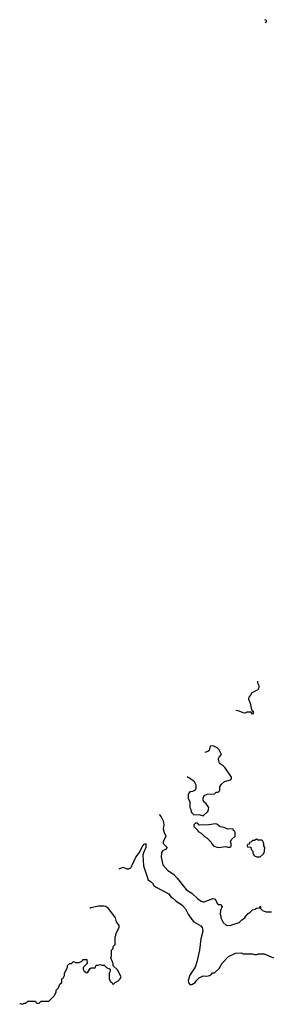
# Model space of a CAD drawing. Header units: inches. Extents: x 2380249 to 2585472, y 382747 to 546448.
# Tile 227 of 256: x 2442164 to 2444806, y 515962 to 526315. Entities that reach past the tile are written whole.
import ezdxf

# ---------------------------------------------------------------- set-up
doc = ezdxf.new("R2010")
doc.units = ezdxf.units.IN
doc.header["$MEASUREMENT"] = 0
doc.layers.add('C4541', color=7, linetype='Continuous')
doc.layers.add('C4542', color=7, linetype='Continuous')

msp = doc.modelspace()

# ---------------------------------------------------------------- linework, layer by layer
at = {"layer": 'C4541', "color": 4}
for points, elevation in [([(2444661, 519358), (2444663, 519343), (2444675, 519315), (2444675, 519290), (2444666, 519270), (2444603, 519237), (2444589, 519211), (2444569, 519190), (2444568, 519170), (2444584, 519130), (2444595, 519075), (2444606, 519046), (2444610, 519046), (2444618, 519030), (2444610, 519014), (2444594, 519034), (2444550, 519034), (2444530, 519022), (2444510, 519026), (2444470, 519044), (2444434, 519051)], 72), ([(2443924, 518359), (2443932, 518352), (2443994, 518310), (2444012, 518270), (2444012, 518232), (2444005, 518215), (2443980, 518200), (2443950, 518195), (2443932, 518170), (2443932, 518130), (2443952, 518090), (2443952, 518030), (2443962, 518010), (2443965, 517985), (2443970, 517974), (2443993, 517953), (2444050, 517958), (2444090, 517945), (2444138, 517990), (2444148, 518012), (2444149, 518030), (2444122, 518070), (2444098, 518090), (2444089, 518109), (2444089, 518131), (2444101, 518159), (2444133, 518173), (2444210, 518174), (2444227, 518193), (2444250, 518194), (2444266, 518210), (2444266, 518250), (2444283, 518277), (2444315, 518305), (2444379, 518321), (2444388, 518332), (2444389, 518350), (2444322, 518450), (2444302, 518470), (2444269, 518489), (2444261, 518501), (2444255, 518514), (2444252, 518548), (2444258, 518562), (2444282, 518590), (2444259, 518639), (2444238, 518658), (2444204, 518676), (2444170, 518678)], 72), ([(2444170, 518678), (2444165, 518675), (2444154, 518630), (2444140, 518620), (2444109, 518609), (2444108, 518609)], 72), ([(2443627, 517956), (2443650, 517934), (2443671, 517891), (2443676, 517850), (2443672, 517808), (2443681, 517770), (2443698, 517730), (2443671, 517670), (2443672, 517652), (2443712, 517610), (2443694, 517590), (2443665, 517575), (2443652, 517550), (2443651, 517509), (2443668, 517428), (2443718, 517370), (2443778, 517330), (2443818, 517290), (2443911, 517170), (2443938, 517150), (2443972, 517132), (2444030, 517075), (2444070, 517045), (2444090, 517038), (2444100, 517040), (2444194, 517074), (2444211, 517070), (2444226, 517050), (2444231, 517031), (2444250, 517012), (2444274, 517010), (2444292, 516990), (2444272, 516950), (2444271, 516910), (2444278, 516890), (2444278, 516870), (2444302, 516822), (2444333, 516793), (2444370, 516792), (2444470, 516822), (2444498, 516850), (2444528, 516870), (2444538, 516890), (2444563, 516917), (2444586, 516930), (2444610, 516954), (2444636, 516964), (2444650, 516974), (2444682, 516978), (2444690, 516994), (2444694, 516990), (2444694, 516970), (2444714, 516950), (2444730, 516942), (2444753, 516933), (2444810, 516934)], 68), ([(2443207, 517387), (2443210, 517387), (2443250, 517405), (2443290, 517385), (2443310, 517386), (2443330, 517398), (2443343, 517417), (2443384, 517510), (2443422, 517558), (2443450, 517619), (2443470, 517646), (2443490, 517652), (2443490, 517610), (2443465, 517555), (2443458, 517530), (2443463, 517417), (2443512, 517272), (2443547, 517247), (2443557, 517237), (2443571, 517210), (2443590, 517196), (2443730, 517122), (2443752, 517092), (2443770, 517082), (2443802, 517050), (2443870, 517005), (2443905, 516965), (2443932, 516910), (2443970, 516854), (2443994, 516830), (2444067, 516787), (2444081, 516770), (2444086, 516730), (2444067, 516650), (2444051, 516530), (2444023, 516410), (2444007, 516353), (2443950, 516268), (2443932, 516212), (2443938, 516190), (2443950, 516172), (2443970, 516172), (2444006, 516190), (2444018, 516210), (2444050, 516242), (2444090, 516262), (2444130, 516258), (2444156, 516264), (2444180, 516280), (2444190, 516292), (2444210, 516294), (2444260, 516340), (2444290, 516394), (2444356, 516464), (2444430, 516498), (2444490, 516502), (2444510, 516492), (2444610, 516491), (2444630, 516485), (2444655, 516485), (2444670, 516492), (2444730, 516492), (2444830, 516451)], 64), ([(2442164, 515972), (2442170, 515972), (2442190, 515962), (2442210, 515974), (2442230, 515974), (2442250, 515994), (2442330, 515994), (2442338, 515978), (2442350, 515974), (2442370, 515974), (2442390, 515994), (2442470, 515994), (2442530, 516054), (2442547, 516093), (2442548, 516112), (2442570, 516134), (2442587, 516173), (2442606, 516190), (2442606, 516230), (2442622, 516238), (2442634, 516266), (2442635, 516290), (2442666, 516350), (2442666, 516370), (2442686, 516390), (2442708, 516392), (2442730, 516411), (2442750, 516402), (2442790, 516402), (2442822, 516418), (2442828, 516432), (2442870, 516434), (2442872, 516390), (2442832, 516350), (2442832, 516330), (2442842, 516310), (2442870, 516292), (2442880, 516300), (2442903, 516337), (2442916, 516344), (2442955, 516345), (2442968, 516372), (2442987, 516373), (2443010, 516382), (2443030, 516372), (2443050, 516372), (2443074, 516350), (2443113, 516333), (2443114, 516310), (2443102, 516290), (2443102, 516230), (2443118, 516198), (2443133, 516193), (2443138, 516178), (2443150, 516174), (2443167, 516193), (2443195, 516205), (2443215, 516225), (2443228, 516250), (2443190, 516326), (2443147, 516367), (2443146, 516390), (2443122, 516450), (2443128, 516470), (2443129, 516531), (2443146, 516550), (2443146, 516570), (2443166, 516590), (2443166, 516670), (2443175, 516685), (2443178, 516710), (2443208, 516770), (2443208, 516790), (2443182, 516830), (2443169, 516870), (2443112, 516952), (2443093, 516973), (2443070, 516989), (2443050, 516994), (2442990, 516994), (2442910, 516975), (2442900, 516970)], 64)]:
    msp.add_lwpolyline(points, dxfattribs=dict(at, elevation=elevation))
at = {"layer": 'C4541', "color": 4, "elevation": 72}
for points in [[(2444030, 517866), (2444010, 517866), (2443994, 517850), (2443994, 517830), (2444034, 517790), (2444038, 517778), (2444070, 517762), (2444105, 517725), (2444130, 517712), (2444171, 517671), (2444182, 517650), (2444204, 517624), (2444250, 517611), (2444330, 517622), (2444350, 517614), (2444370, 517614), (2444382, 517618), (2444386, 517630), (2444386, 517650), (2444378, 517670), (2444390, 517694), (2444426, 517730), (2444426, 517770), (2444422, 517782), (2444410, 517786), (2444406, 517806), (2444350, 517804), (2444310, 517822), (2444269, 517829), (2444236, 517856), (2444220, 517860), (2444149, 517849), (2444050, 517846)], [(2444650, 517698), (2444630, 517686), (2444610, 517686), (2444593, 517667), (2444578, 517662), (2444573, 517647), (2444558, 517642), (2444554, 517630), (2444558, 517618), (2444593, 517613), (2444594, 517590), (2444612, 517572), (2444613, 517553), (2444622, 517530), (2444630, 517522), (2444653, 517513), (2444690, 517514), (2444720, 517540), (2444730, 517554), (2444736, 517576), (2444738, 517610), (2444728, 517630), (2444728, 517650), (2444716, 517676), (2444707, 517687), (2444670, 517688)]]:
    msp.add_lwpolyline(points, close=True, dxfattribs=at)
at = {"layer": 'C4542', "color": 4, "elevation": 72}
msp.add_lwpolyline([(2444735, 526315), (2444752, 526310), (2444751, 526289), (2444743, 526283)], dxfattribs=at)

doc.saveas('drawing.dxf')
